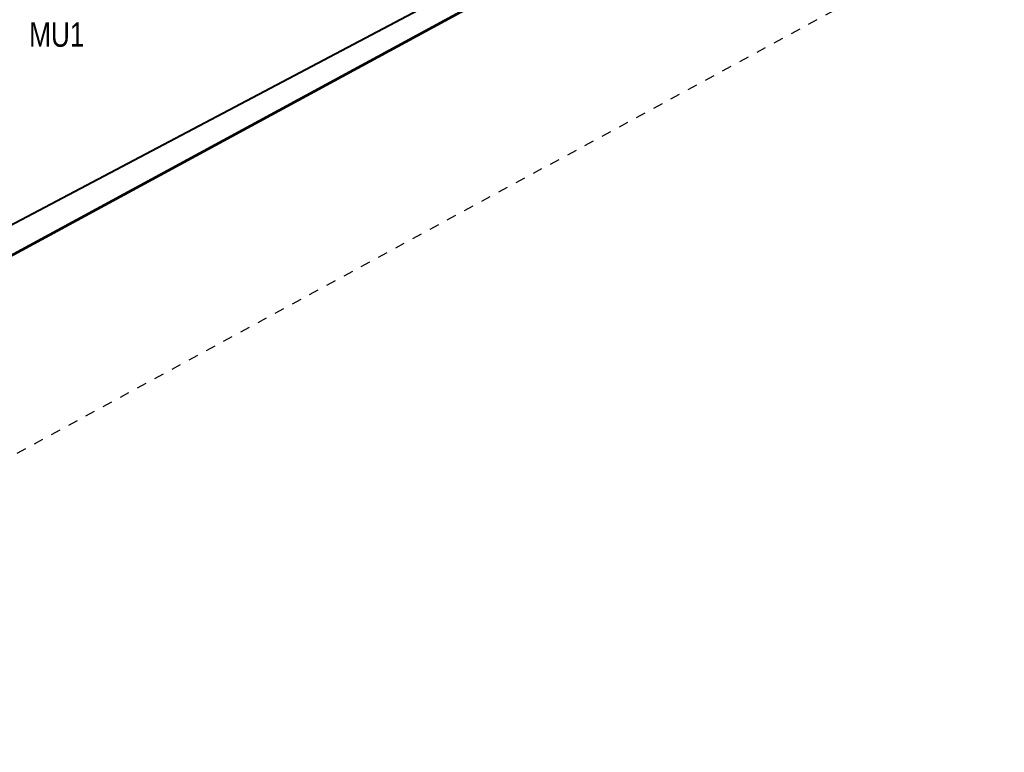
# Model space of a CAD drawing. Header units: metres. Extents: x 7437397 to 7437781, y 5556608 to 5556944.
# Tile 33 of 46: x 7437664 to 7437714, y 5556683 to 5556720. Entities that reach past the tile are written whole.
import ezdxf

# ---------------------------------------------------------------- set-up
doc = ezdxf.new("R2010")
doc.units = ezdxf.units.M
doc.header["$MEASUREMENT"] = 0
doc.linetypes.add('PTRW01_01-500', pattern=[1, 0.5, -0.5])
for name, color, linetype, lineweight in [('MPZP', 250, 'Continuous', 5), ('Warstwa 1', 250, 'Continuous', 5), ('Warstwa 2', 250, 'Continuous', 5)]:
    doc.layers.add(name, color=color, linetype=linetype, lineweight=lineweight)
doc.styles.get("Standard").update_dxf_attribs({"font": 'txt.shx', "width": 0.75})
doc.linetypes.add('KTOK05_01-500', pattern='A,3.75,[13,dgnlstyle-rozp_2015.shx,S=0.002778,R=0,X=0,Y=0],3.75', length=7.5)

msp = doc.modelspace()

# ---------------------------------------------------------------- linework, layer by layer
at = {"layer": 'MPZP', "color": 212, "linetype": 'KTOK05_01-500', "lineweight": 40, "flags": 128}
msp.add_lwpolyline([(7437495.183, 5556636.991), (7437534.91, 5556646.91), (7437607.002, 5556679.825), (7437691.32, 5556724.349), (7437761.13, 5556762.033)], dxfattribs=at)
at = {"layer": 'Warstwa 1', "color": 207, "linetype": 'Continuous', "lineweight": 53, "true_color": 0x6e1e6e, "flags": 128}
msp.add_lwpolyline([(7437466.384, 5556694.725), (7437479.253, 5556654.299), (7437507.556, 5556623.548), (7437507.556, 5556623.548), (7437761.553, 5556761.255), (7437724.258, 5556829.774), (7437466.384, 5556694.725)], close=True, dxfattribs=at)
at = {"layer": 'Warstwa 2', "color": 5, "linetype": 'PTRW01_01-500', "lineweight": 30, "flags": 128}
msp.add_lwpolyline([(7437497.381, 5556607.746), (7437776.307, 5556758.981), (7437676.21, 5556943.59), (7437397.285, 5556792.356), (7437497.381, 5556607.746)], close=True, dxfattribs=at)

# ---------------------------------------------------------------- texts
at = {"layer": 'MPZP', "color": 212, "linetype": 'Continuous', "lineweight": 30, "insert": (7437664.144, 5556718.583), "char_height": 1.25, "attachment_point": 7, "line_spacing_factor": 0.6}
msp.add_mtext('\\FWORKING_1250;\\H1x;\\W0.8;MU1', dxfattribs=at)

doc.saveas('drawing.dxf')
